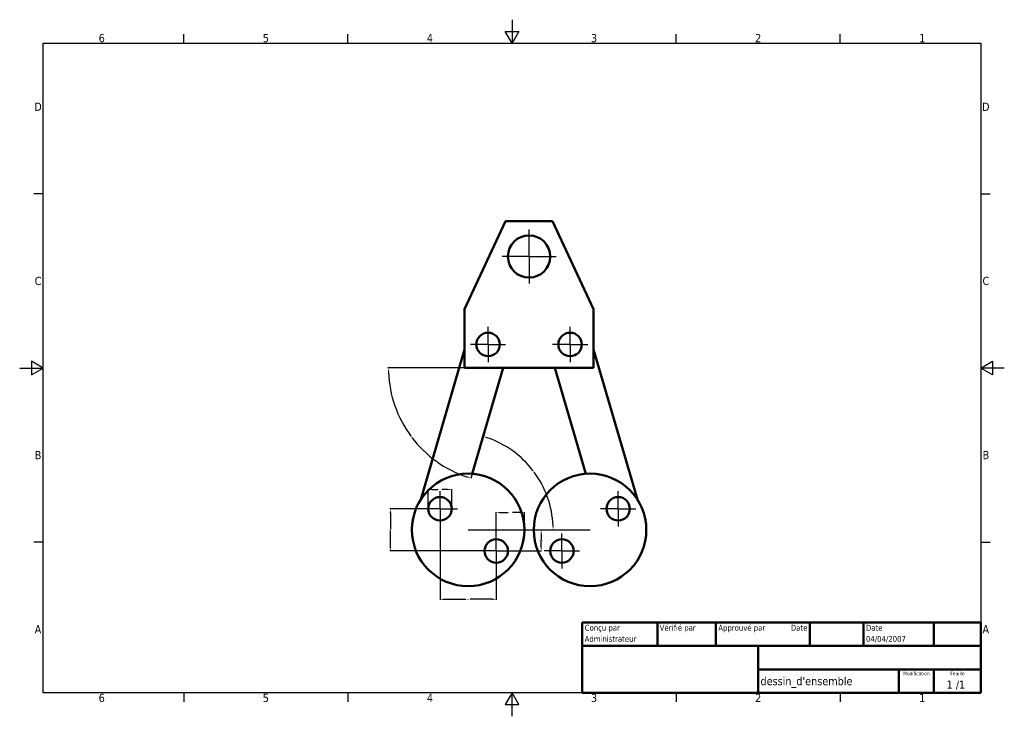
# Model space of a CAD drawing. Extents: x 0 to 420, y 0 to 297.
import ezdxf
from ezdxf.enums import TextEntityAlignment as Align

# ---------------------------------------------------------------- set-up
doc = ezdxf.new("R2010")
doc.units = 0
for name, color, linetype, lineweight in [("Géométrie d'esquisse (ISO)", 7, 'Continuous', 25), ('Marque de centre (ISO)', 7, 'Continuous', 25), ('Symbole (ISO)', 7, 'Continuous', 25), ('Titre (ISO)', 7, 'Continuous', 50), ('Visible (ISO)', 7, 'Continuous', 50)]:
    doc.layers.add(name, color=color, linetype=linetype, lineweight=lineweight)
doc.styles.get("Standard").update_dxf_attribs({"font": 'tahoma.ttf'})
doc.styles.add('Style de texte7', font='tahoma.ttf')
doc.styles.add('Texte de note (ISO)', font='tahoma.ttf')
doc.dimstyles.get("Standard").update_dxf_attribs({"dimtxt": 0.18, "dimasz": 0.18, "dimexe": 0.18, "dimexo": 0.0625, "dimgap": 0.09, "dimtad": 0, "dimtih": 1, "dimtoh": 1, "dimdec": 4, "dimzin": 0, "dimdsep": 46, "dimtxsty": 'Standard', "dimcen": 0.09, "dimadec": 0, "dimazin": 0, "dimtfac": 1, "dimtdec": 4, "dimtofl": 0, "dimtmove": 0, "dimatfit": 3, "dimfxl": 1, "dimtolj": 1, "dimtzin": 0, "dimarcsym": 0})

# ---------------------------------------------------------------- blocks, each defined once
blk = doc.blocks.new('Cadres Default Border')
at = {"layer": "Géométrie d'esquisse (ISO)"}
for p, q in [((70, 287), (70, 290.9)), ((140, 287), (140, 290.9)), ((280, 287), (280, 290.9)), ((350, 287), (350, 290.9)), ((10, 222.75), (6.1, 222.75)), ((410, 222.75), (413.9, 222.75)), ((10, 74.25), (6.1, 74.25)), ((410, 74.25), (413.9, 74.25)), ((70, 10), (70, 6.1)), ((140, 10), (140, 6.1)), ((280, 10), (280, 6.1)), ((350, 10), (350, 6.1))]:
    blk.add_line(p, q, dxfattribs=at)
at = {"layer": "Géométrie d'esquisse (ISO)", "flags": 128}
for points in [[(210, 297), (210, 287), (207.11, 292), (212.89, 292), (210, 287)], [(10, 10), (10, 287), (410, 287), (410, 10), (10, 10)], [(0, 148.5), (10, 148.5), (5, 151.39), (5, 145.61), (10, 148.5)], [(420, 148.5), (410, 148.5), (415, 151.39), (415, 145.61), (410, 148.5)], [(210, 0), (210, 10), (207.11, 5), (212.89, 5), (210, 10)]]:
    blk.add_lwpolyline(points, dxfattribs=at)
at = {"layer": 'Symbole (ISO)', "char_height": 3.5, "attachment_point": 7, "style": 'Style de texte7'}
for s, insert in [('6', (33.69, 287.33)), ('5', (103.69, 287.33)), ('4', (173.69, 287.4)), ('3', (243.69, 287.33)), ('2', (313.69, 287.4)), ('1', (383.69, 287.4)), ('D', (6.22, 258.13)), ('C', (6.4, 183.81)), ('C', (410.7, 183.81)), ('B', (410.73, 109.63)), ('A', (6.38, 35.38)), ('A', (410.68, 35.38)), ('6', (33.69, 6.03)), ('5', (103.69, 6.03)), ('4', (173.69, 6.1)), ('3', (243.69, 6.03)), ('2', (313.69, 6.1)), ('1', (383.69, 6.1))]:
    blk.add_mtext(s, dxfattribs=dict(at, insert=insert))
for s, insert, line_spacing_factor in [('D', (410.52, 258.13), 2.90332), ('B', (6.43, 109.63), 2.192187)]:
    blk.add_mtext(s, dxfattribs=dict(at, insert=insert, line_spacing_factor=line_spacing_factor))
blk = doc.blocks.new('Cartouches ISO')
at = {"layer": 'Titre (ISO)'}
for p, q in [((270.07, 130), (100.07, 130)), ((100.07, 130), (100.07, 100)), ((132.07, 120), (132.07, 130)), ((157.07, 120), (157.07, 130)), ((197.07, 120), (197.07, 130)), ((220.07, 120), (220.07, 130)), ((250.07, 120), (250.07, 130)), ((270.07, 100), (270.07, 130)), ((100.07, 120), (270.07, 120)), ((175.07, 120), (175.07, 100)), ((270.07, 110), (175.07, 110)), ((235.07, 100), (235.07, 110)), ((250.07, 100), (250.07, 110)), ((100.07, 100), (270.07, 100))]:
    blk.add_line(p, q, dxfattribs=at)
at = {"layer": 'Titre (ISO)', "style": 'Texte de note (ISO)'}
for s, p in [('Conçu par', (101.07, 129)), ('Vérifié par', (133.07, 129)), ('Approuvé par', (158.07, 129)), ('Date', (221.07, 129))]:
    blk.add_text(s, height=2.5, dxfattribs=at).set_placement(p, align=Align.TOP_LEFT)
blk.add_text('Date', height=2.5, dxfattribs=at).set_placement((196.07, 129), align=Align.TOP_RIGHT)
for s, p in [('Modification', (242.57, 109)), ('Feuille', (260.07, 109))]:
    blk.add_text(s, height=1.5, dxfattribs=at).set_placement(p, align=Align.TOP_CENTER)
blk.add_text('1 /1 ', height=3.5, dxfattribs=at).set_placement((260.07, 103.5), align=Align.MIDDLE_CENTER)
for tag, p in [('AUTEUR', (101.07, 121)), ('VERIFIE_PAR', (133.07, 121)), ('APPR._PR_CONCEPTION_PAR', (158.07, 121)), ('DATE_DE_CREATION', (221.07, 121))]:
    blk.add_attdef(tag, text='', height=2.5, dxfattribs=at).set_placement(p, align=Align.BOTTOM_LEFT)
blk.add_attdef("DATE_D'APPR._PR_CONCEPTION", text='', height=2.5, dxfattribs=at).set_placement((196.07, 121), align=Align.BOTTOM_RIGHT)
for tag, p in [('TITRE', (222.57, 115)), ('SOCIETE', (137.41, 109.96)), ('NUMERO_DE_REVISION', (242.57, 103.5))]:
    blk.add_attdef(tag, text='', height=3.5, dxfattribs=at).set_placement(p, align=Align.MIDDLE_CENTER)
blk.add_attdef('N°_DE_PIECE', text='', height=3.5, dxfattribs=at).set_placement((176.07, 105), align=Align.MIDDLE_LEFT)
blk = doc.blocks.new('*D7')
at = {"color": 0, "lineweight": -2, "transparency": 16777216}
for p, q in [((203.29, 70.54), (203.29, 87.03)), ((205.09, 86.85), (208.37, 86.85)), ((213.49, 86.85), (210.2, 86.85)), ((215.29, 79.54), (215.29, 87.03))]:
    blk.add_line(p, q, dxfattribs=at)
at = {"color": 0, "transparency": 16777216}
for points in [[(205.09, 87.15), (205.09, 86.55), (203.29, 86.85)], [(213.49, 87.15), (213.49, 86.55), (215.29, 86.85)]]:
    blk.add_solid(points, dxfattribs=at)
at = {"layer": 'Defpoints', "color": 0, "transparency": 16777216}
for p in [(203.29, 86.85), (215.29, 79.48), (203.29, 70.48)]:
    blk.add_point(p, dxfattribs=at)
at = {"color": 0, "transparency": 16777216, "insert": (209.29, 86.85), "char_height": 0.35, "attachment_point": 5}
blk.add_mtext('\\A1;12.0000', dxfattribs=at)
blk = doc.blocks.new('*D8')
at = {"color": 0, "lineweight": -2, "transparency": 16777216}
for p, q in [((215.35, 79.48), (222.62, 79.48)), ((222.44, 77.68), (222.44, 75.25)), ((222.44, 72.28), (222.44, 74.7)), ((203.35, 70.48), (222.62, 70.48))]:
    blk.add_line(p, q, dxfattribs=at)
at = {"color": 0, "transparency": 16777216}
for points in [[(222.14, 77.68), (222.74, 77.68), (222.44, 79.48)], [(222.14, 72.28), (222.74, 72.28), (222.44, 70.48)]]:
    blk.add_solid(points, dxfattribs=at)
at = {"layer": 'Defpoints', "color": 0, "transparency": 16777216}
for p in [(215.29, 79.48), (222.44, 79.48), (203.29, 70.48)]:
    blk.add_point(p, dxfattribs=at)
at = {"color": 0, "transparency": 16777216, "insert": (222.44, 74.98), "char_height": 0.35, "attachment_point": 5}
blk.add_mtext('\\A1;9.0000', dxfattribs=at)
blk = doc.blocks.new('*D9')
at = {"color": 0, "lineweight": -2, "transparency": 16777216}
for p, q in [((179.29, 88.41), (179.29, 49.72)), ((203.29, 70.41), (203.29, 49.72)), ((181.09, 49.9), (190.36, 49.9)), ((201.49, 49.9), (192.22, 49.9))]:
    blk.add_line(p, q, dxfattribs=at)
at = {"color": 0, "transparency": 16777216}
for points in [[(181.09, 50.2), (181.09, 49.6), (179.29, 49.9)], [(201.49, 50.2), (201.49, 49.6), (203.29, 49.9)]]:
    blk.add_solid(points, dxfattribs=at)
at = {"layer": 'Defpoints', "color": 0, "transparency": 16777216}
for p in [(179.29, 88.48), (203.29, 70.48), (179.29, 49.9)]:
    blk.add_point(p, dxfattribs=at)
at = {"color": 0, "transparency": 16777216, "insert": (191.29, 49.9), "char_height": 0.35, "attachment_point": 5}
blk.add_mtext('\\A1;24.0000', dxfattribs=at)
blk = doc.blocks.new('*D10')
at = {"color": 0, "lineweight": -2, "transparency": 16777216}
for p, q in [((179.23, 88.48), (157.93, 88.48)), ((158.11, 86.68), (158.11, 79.75)), ((158.11, 72.28), (158.11, 79.2)), ((203.23, 70.48), (157.93, 70.48))]:
    blk.add_line(p, q, dxfattribs=at)
at = {"color": 0, "transparency": 16777216}
for points in [[(157.81, 86.68), (158.41, 86.68), (158.11, 88.48)], [(157.81, 72.28), (158.41, 72.28), (158.11, 70.48)]]:
    blk.add_solid(points, dxfattribs=at)
at = {"layer": 'Defpoints', "color": 0, "transparency": 16777216}
for p in [(179.29, 88.48), (158.11, 70.48), (203.29, 70.48)]:
    blk.add_point(p, dxfattribs=at)
at = {"color": 0, "transparency": 16777216, "insert": (158.11, 79.48), "char_height": 0.35, "attachment_point": 5}
blk.add_mtext('\\A1;18.0000', dxfattribs=at)
blk = doc.blocks.new('*D11')
at = {"color": 0, "lineweight": -2, "transparency": 16777216}
for p, q in [((174.29, 88.54), (174.29, 96.85)), ((176.09, 96.67), (178.37, 96.67)), ((182.49, 96.67), (180.2, 96.67)), ((184.29, 88.54), (184.29, 96.85))]:
    blk.add_line(p, q, dxfattribs=at)
at = {"color": 0, "transparency": 16777216}
for points in [[(176.09, 96.97), (176.09, 96.37), (174.29, 96.67)], [(182.49, 96.97), (182.49, 96.37), (184.29, 96.67)]]:
    blk.add_solid(points, dxfattribs=at)
at = {"layer": 'Defpoints', "color": 0, "transparency": 16777216}
for p in [(184.29, 96.67), (174.29, 88.48), (184.29, 88.48)]:
    blk.add_point(p, dxfattribs=at)
at = {"color": 0, "transparency": 16777216, "insert": (179.29, 96.67), "char_height": 0.35, "attachment_point": 5}
blk.add_mtext('\\A1;10.0000', dxfattribs=at)
blk = doc.blocks.new('*D12')
at = {"color": 0, "lineweight": -2, "transparency": 16777216}
for start, end in [(37.3038, 71.2064), (2.4844, 36.3897)]:
    blk.add_arc((186.03, 79.48), 41.52, start, end, dxfattribs=at)
at = {"color": 0, "transparency": 16777216}
for points in [[(199.32, 118.49), (199.5, 119.07), (197.69, 119.32)], [(227.81, 81.28), (227.21, 81.27), (227.55, 79.48)]]:
    blk.add_solid(points, dxfattribs=at)
at = {"layer": 'Defpoints', "color": 0, "transparency": 16777216}
for p in [(206.24, 148.54), (193.04, 103.41), (223.79, 96.73), (191.29, 79.48), (243.29, 79.48)]:
    blk.add_point(p, dxfattribs=at)
at = {"color": 0, "transparency": 16777216, "insert": (219.26, 104.37), "char_height": 0.35, "attachment_point": 5}
blk.add_mtext('\\A1;74°', dxfattribs=at)
blk = doc.blocks.new('*D13')
at = {"color": 0, "lineweight": -2, "transparency": 16777216}
for p, q in [((189.73, 148.54), (157.1, 148.54)), ((193.02, 103.35), (192.44, 101.38))]:
    blk.add_line(p, q, dxfattribs=at)
for start, end in [(182.1067, 216.4588), (217.2339, 251.584)]:
    blk.add_arc((206.24, 148.54), 48.96, start, end, dxfattribs=at)
at = {"color": 0, "transparency": 16777216}
for points in [[(157.02, 146.73), (157.62, 146.74), (157.28, 148.54)], [(190.86, 102.38), (190.68, 101.8), (192.49, 101.55)]]:
    blk.add_solid(points, dxfattribs=at)
at = {"layer": 'Defpoints', "color": 0, "transparency": 16777216}
for p in [(189.79, 148.54), (206.24, 148.54), (244.79, 148.54), (161.71, 128.19), (193.04, 103.41)]:
    blk.add_point(p, dxfattribs=at)
at = {"color": 0, "transparency": 16777216, "insert": (167.06, 119.18), "char_height": 0.35, "attachment_point": 5}
blk.add_mtext('\\A1;74°', dxfattribs=at)

msp = doc.modelspace()

# ---------------------------------------------------------------- linework, layer by layer
msp.add_line((191.28803, 79.47667), (243.28803, 79.47667))
at = {"layer": 'Marque de centre (ISO)', "linetype": 'Continuous'}
for p, q in [((217.28803, 196.03914), (217.28803, 207.53914)), ((217.28803, 196.03914), (205.78803, 196.03914)), ((217.28803, 196.03914), (228.78803, 196.03914)), ((217.28803, 196.03914), (217.28803, 184.53914)), ((199.78803, 158.53914), (199.78803, 166.03914)), ((199.78803, 158.53914), (199.78803, 166.03914)), ((234.78803, 158.53914), (234.78803, 166.03914)), ((234.78803, 158.53914), (234.78803, 166.03914)), ((199.78803, 158.53914), (192.28803, 158.53914)), ((199.78803, 158.53914), (192.28803, 158.53914)), ((199.78803, 158.53914), (207.28803, 158.53914)), ((199.78803, 158.53914), (207.28803, 158.53914)), ((199.78803, 158.53914), (199.78803, 151.03914)), ((199.78803, 158.53914), (199.78803, 151.03914)), ((234.78803, 158.53914), (227.28803, 158.53914)), ((234.78803, 158.53914), (227.28803, 158.53914)), ((234.78803, 158.53914), (242.28803, 158.53914)), ((234.78803, 158.53914), (242.28803, 158.53914)), ((234.78803, 158.53914), (234.78803, 151.03914)), ((234.78803, 158.53914), (234.78803, 151.03914)), ((179.28803, 88.47667), (179.28803, 95.97667)), ((179.28803, 88.47667), (179.28803, 95.97667)), ((255.28803, 88.47667), (255.28803, 95.97667)), ((255.28803, 88.47667), (255.28803, 95.97667)), ((179.28803, 88.47667), (171.78803, 88.47667)), ((179.28803, 88.47667), (171.78803, 88.47667)), ((179.28803, 88.47667), (186.78803, 88.47667)), ((179.28803, 88.47667), (186.78803, 88.47667)), ((179.28803, 88.47667), (179.28803, 80.97667)), ((179.28803, 88.47667), (179.28803, 80.97667)), ((255.28803, 88.47667), (247.78803, 88.47667)), ((255.28803, 88.47667), (247.78803, 88.47667)), ((255.28803, 88.47667), (262.78803, 88.47667)), ((255.28803, 88.47667), (262.78803, 88.47667)), ((255.28803, 88.47667), (255.28803, 80.97667)), ((255.28803, 88.47667), (255.28803, 80.97667)), ((203.28803, 70.47667), (203.28803, 77.97667)), ((203.28803, 70.47667), (203.28803, 77.97667)), ((231.28803, 70.47667), (231.28803, 77.97667)), ((231.28803, 70.47667), (231.28803, 77.97667)), ((203.28803, 70.47667), (195.78803, 70.47667)), ((203.28803, 70.47667), (195.78803, 70.47667)), ((203.28803, 70.47667), (210.78803, 70.47667)), ((203.28803, 70.47667), (210.78803, 70.47667)), ((203.28803, 70.47667), (203.28803, 62.97667)), ((203.28803, 70.47667), (203.28803, 62.97667)), ((231.28803, 70.47667), (223.78803, 70.47667)), ((231.28803, 70.47667), (223.78803, 70.47667)), ((231.28803, 70.47667), (238.78803, 70.47667)), ((231.28803, 70.47667), (238.78803, 70.47667)), ((231.28803, 70.47667), (231.28803, 62.97667)), ((231.28803, 70.47667), (231.28803, 62.97667))]:
    msp.add_line(p, q, dxfattribs=at)
at = {"layer": 'Visible (ISO)'}
for p, q in [((207.28803, 211.03914), (189.78803, 173.53914)), ((227.28803, 211.03914), (207.28803, 211.03914)), ((227.28803, 211.03914), (244.78803, 173.53914)), ((189.78803, 173.53914), (189.78803, 148.53914)), ((244.78803, 173.53914), (244.78803, 148.53914)), ((189.78803, 156.41111), (171.0536, 92.38278)), ((263.52247, 92.38278), (244.78803, 156.41111)), ((244.78803, 148.53914), (189.78803, 148.53914)), ((193.03568, 103.41295), (206.23942, 148.53914)), ((228.33665, 148.53914), (241.54039, 103.41295))]:
    msp.add_line(p, q, dxfattribs=at)
for centre, radius in [((217.28803, 196.03914), 9), ((199.78803, 158.53914), 5), ((199.78803, 158.53914), 5), ((234.78803, 158.53914), 5), ((234.78803, 158.53914), 5), ((191.28803, 79.47667), 24), ((243.28803, 79.47667), 24), ((179.28803, 88.47667), 5), ((179.28803, 88.47667), 5), ((255.28803, 88.47667), 5), ((255.28803, 88.47667), 5), ((203.28803, 70.47667), 5), ((231.28803, 70.47667), 5)]:
    msp.add_circle(centre, radius, dxfattribs=at)

# ---------------------------------------------------------------- block references
msp.add_blockref('Cadres Default Border', (0, 0))
msp.add_blockref('Cartouches ISO', (139.92861, -90)).add_auto_attribs({'N°_DE_PIECE': "dessin_d'ensemble", 'AUTEUR': 'Administrateur', 'DATE_DE_CREATION': '04/04/2007'})

# ---------------------------------------------------------------- dimensions: what is measured, and where the dimension line sits
for base, line1, picture, middle in [((161.7126, 128.1874), ((244.78803, 148.53914), (189.78803, 148.53914)), '*D13', (167.0609, 119.18145)), ((223.79076, 96.73495), ((191.28803, 79.47667), (243.28803, 79.47667)), '*D12', (219.25541, 104.372))]:
    dim = msp.add_angular_dim_2l(base=base, line1=line1, line2=((193.03568, 103.41295), (206.23942, 148.53914)), dimstyle='Standard', override={"dimtxt": 0.35, "dimasz": 1.8})
    dim.commit()
    dim.dimension.update_dxf_attribs({"geometry": picture, "text_midpoint": middle})
for base, p1, p2, picture, middle in [((184.28803, 96.66724), (174.28803, 88.47667), (184.28803, 88.47667), '*D11', (179.28803, 96.66724)), ((179.28803, 49.89625), (203.28803, 70.47667), (179.28803, 88.47667), '*D9', (191.28803, 49.89625)), ((203.28803, 86.85161), (215.28803, 79.47667), (203.28803, 70.47667), '*D7', (209.28803, 86.85161))]:
    dim = msp.add_linear_dim(base=base, p1=p1, p2=p2, dimstyle='Standard', override={"dimtxt": 0.35, "dimasz": 1.8})
    dim.commit()
    dim.dimension.update_dxf_attribs({"geometry": picture, "text_midpoint": middle})
for base, p1, p2, picture, middle in [((158.10612, 70.47667), (179.28803, 88.47667), (203.28803, 70.47667), '*D10', (158.10612, 79.47667)), ((222.43801, 79.47667), (203.28803, 70.47667), (215.28803, 79.47667), '*D8', (222.43801, 74.97667))]:
    dim = msp.add_linear_dim(base=base, p1=p1, p2=p2, angle=90, dimstyle='Standard', override={"dimtxt": 0.35, "dimasz": 1.8})
    dim.commit()
    dim.dimension.update_dxf_attribs({"geometry": picture, "text_midpoint": middle})

doc.saveas('drawing.dxf')
